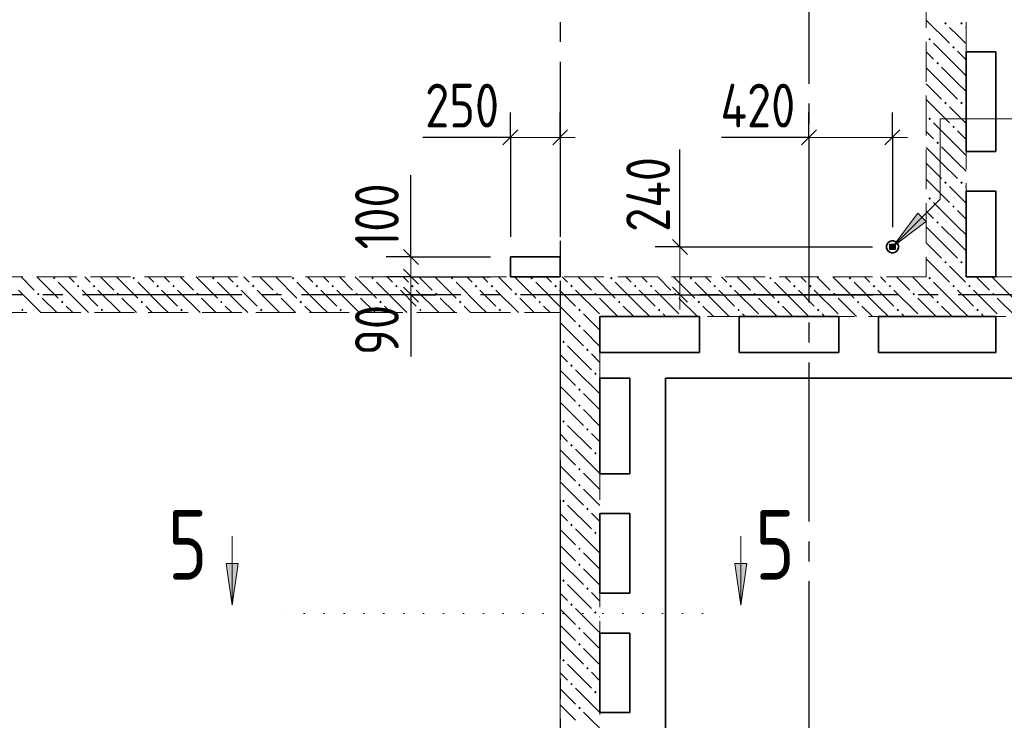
# Model space of a CAD drawing. Header units: millimetres. Extents: x 0 to 31317, y 0 to 42000.
# Tile 10 of 16: x 19108 to 24056, y 21492 to 25012. Entities that reach past the tile are written whole.
import ezdxf

# ---------------------------------------------------------------- set-up
doc = ezdxf.new("R2010")
doc.units = ezdxf.units.MM
for name, pattern in [('______2', [270, 200, -70]), ('______5', [1100, 800, -100, 100, -100]), ('______9', [100, 0, -100])]:
    doc.linetypes.add(name, pattern=pattern)
for name, color, linetype, lineweight in [('Standard', 7, 'Continuous', 25), ('Оси', 40, '______5', 18), ('Примечания', 7, 'Continuous', 25), ('Размерная выноска', 7, 'Continuous', 13), ('Узлы символ', 7, 'Continuous', 25)]:
    doc.layers.add(name, color=color, linetype=linetype, lineweight=lineweight)
doc.layers.add('ЖБ Перекрытие верхний уровень', color=7, linetype='Continuous', lineweight=25, true_color=0xe0e0ff)
doc.layers.add('ЖБ Стена верхний уровень', color=7, linetype='Continuous', lineweight=25, true_color=0x006e00)
doc.styles.add('GOST 2.304-81', font='txt')
doc.styles.add('ISOCPEUR', font='txt')

msp = doc.modelspace()

# ---------------------------------------------------------------- hatches: boundary and pattern name
at = {"layer": 'ЖБ Стена верхний уровень', "linetype": 'Continuous', "lineweight": 18, "transparency": 33554687}
for points in [[(23754.4, 24993.1), (23760.9, 24999.6), (23767.4, 24993.1), (23760.9, 24986.6)], [(23834.5, 24993.1), (23840.9, 24999.6), (23847.4, 24993.1), (23840.9, 24986.6)], [(23674.5, 24913.1), (23681, 24919.6), (23687.5, 24913.1), (23681, 24906.6)], [(23794.5, 24873.1), (23801, 24879.6), (23807.5, 24873.1), (23801, 24866.6)], [(23714.5, 24793.1), (23721, 24799.6), (23727.4, 24793.1), (23721, 24786.6)], [(23754.4, 24593.1), (23760.9, 24599.6), (23767.4, 24593.1), (23760.9, 24586.6)], [(23834.5, 24593.1), (23840.9, 24599.6), (23847.4, 24593.1), (23840.9, 24586.6)], [(23674.5, 24513.1), (23681, 24519.6), (23687.5, 24513.1), (23681, 24506.6)], [(23794.5, 24473.1), (23801, 24479.6), (23807.5, 24473.1), (23801, 24466.6)], [(23714.5, 24393.1), (23721, 24399.6), (23727.4, 24393.1), (23721, 24386.6)], [(23754.4, 24193.1), (23760.9, 24199.6), (23767.4, 24193.1), (23760.9, 24186.6)], [(23834.5, 24193.1), (23840.9, 24199.6), (23847.4, 24193.1), (23840.9, 24186.6)], [(23674.5, 24113.1), (23681, 24119.6), (23687.5, 24113.1), (23681, 24106.6)], [(23794.5, 24073.1), (23801, 24079.6), (23807.5, 24073.1), (23801, 24066.6)], [(23714.5, 23993.1), (23721, 23999.6), (23727.4, 23993.1), (23721, 23986.6)], [(23754.4, 23793.1), (23760.9, 23799.6), (23767.4, 23793.1), (23760.9, 23786.6)], [(23834.5, 23793.1), (23840.9, 23799.6), (23847.4, 23793.1), (23840.9, 23786.6)], [(19274.5, 23713.1), (19281, 23719.6), (19287.5, 23713.1), (19281, 23706.6)], [(19674.5, 23713.1), (19681, 23719.6), (19687.5, 23713.1), (19681, 23706.6)], [(20074.5, 23713.1), (20081, 23719.6), (20087.5, 23713.1), (20081, 23706.6)], [(20474.5, 23713.1), (20481, 23719.6), (20487.5, 23713.1), (20481, 23706.6)], [(20874.5, 23713.1), (20881, 23719.6), (20887.5, 23713.1), (20881, 23706.6)], [(21274.5, 23713.1), (21281, 23719.6), (21287.5, 23713.1), (21281, 23706.6)], [(21674.5, 23713.1), (21681, 23719.6), (21687.5, 23713.1), (21681, 23706.6)], [(22074.5, 23713.1), (22081, 23719.6), (22087.5, 23713.1), (22081, 23706.6)], [(22474.5, 23713.1), (22481, 23719.6), (22487.5, 23713.1), (22481, 23706.6)], [(22874.5, 23713.1), (22881, 23719.6), (22887.5, 23713.1), (22881, 23706.6)], [(23274.5, 23713.1), (23281, 23719.6), (23287.5, 23713.1), (23281, 23706.6)], [(23674.5, 23713.1), (23681, 23719.6), (23687.5, 23713.1), (23681, 23706.6)], [(19394.5, 23673.1), (19401, 23679.6), (19407.5, 23673.1), (19401, 23666.6)], [(19474.5, 23673.1), (19481, 23679.6), (19487.5, 23673.1), (19481, 23666.6)], [(19794.5, 23673.1), (19801, 23679.6), (19807.5, 23673.1), (19801, 23666.6)], [(19874.5, 23673.1), (19881, 23679.6), (19887.5, 23673.1), (19881, 23666.6)], [(20194.5, 23673.1), (20201, 23679.6), (20207.5, 23673.1), (20201, 23666.6)], [(20274.5, 23673.1), (20281, 23679.6), (20287.5, 23673.1), (20281, 23666.6)], [(20594.5, 23673.1), (20601, 23679.6), (20607.5, 23673.1), (20601, 23666.6)], [(20674.5, 23673.1), (20681, 23679.6), (20687.5, 23673.1), (20681, 23666.6)], [(20994.5, 23673.1), (21001, 23679.6), (21007.5, 23673.1), (21001, 23666.6)], [(21074.5, 23673.1), (21081, 23679.6), (21087.5, 23673.1), (21081, 23666.6)], [(21394.5, 23673.1), (21401, 23679.6), (21407.5, 23673.1), (21401, 23666.6)], [(21474.5, 23673.1), (21481, 23679.6), (21487.5, 23673.1), (21481, 23666.6)], [(21794.5, 23673.1), (21801, 23679.6), (21807.5, 23673.1), (21801, 23666.6)], [(21874.5, 23673.1), (21881, 23679.6), (21887.5, 23673.1), (21881, 23666.6)], [(22194.5, 23673.1), (22201, 23679.6), (22207.5, 23673.1), (22201, 23666.6)], [(22274.5, 23673.1), (22281, 23679.6), (22287.5, 23673.1), (22281, 23666.6)], [(22594.5, 23673.1), (22601, 23679.6), (22607.5, 23673.1), (22601, 23666.6)], [(22674.5, 23673.1), (22681, 23679.6), (22687.5, 23673.1), (22681, 23666.6)], [(22994.5, 23673.1), (23001, 23679.6), (23007.5, 23673.1), (23001, 23666.6)], [(23074.5, 23673.1), (23081, 23679.6), (23087.5, 23673.1), (23081, 23666.6)], [(23394.5, 23673.1), (23401, 23679.6), (23407.5, 23673.1), (23401, 23666.6)], [(23474.5, 23673.1), (23481, 23679.6), (23487.5, 23673.1), (23481, 23666.6)], [(23794.5, 23673.1), (23801, 23679.6), (23807.5, 23673.1), (23801, 23666.6)], [(23874.5, 23673.1), (23881, 23679.6), (23887.5, 23673.1), (23881, 23666.6)], [(19194.5, 23633.1), (19201, 23639.6), (19207.5, 23633.1), (19201, 23626.6)], [(19594.5, 23633.1), (19601, 23639.6), (19607.5, 23633.1), (19601, 23626.6)], [(19994.5, 23633.1), (20001, 23639.6), (20007.5, 23633.1), (20001, 23626.6)], [(20394.5, 23633.1), (20401, 23639.6), (20407.5, 23633.1), (20401, 23626.6)], [(20794.5, 23633.1), (20801, 23639.6), (20807.5, 23633.1), (20801, 23626.6)], [(21194.5, 23633.1), (21201, 23639.6), (21207.5, 23633.1), (21201, 23626.6)], [(21594.5, 23633.1), (21601, 23639.6), (21607.5, 23633.1), (21601, 23626.6)], [(21994.5, 23633.1), (22001, 23639.6), (22007.5, 23633.1), (22001, 23626.6)], [(22394.5, 23633.1), (22401, 23639.6), (22407.5, 23633.1), (22401, 23626.6)], [(22794.5, 23633.1), (22801, 23639.6), (22807.5, 23633.1), (22801, 23626.6)], [(23194.5, 23633.1), (23201, 23639.6), (23207.5, 23633.1), (23201, 23626.6)], [(23594.5, 23633.1), (23601, 23639.6), (23607.5, 23633.1), (23601, 23626.6)], [(23994.5, 23633.1), (24001, 23639.6), (24007.5, 23633.1), (24001, 23626.6)], [(19114.5, 23553.1), (19121, 23559.6), (19127.4, 23553.1), (19121, 23546.6)], [(19314.5, 23593.1), (19321, 23599.6), (19327.4, 23593.1), (19321, 23586.6)], [(19514.5, 23553.1), (19521, 23559.6), (19527.4, 23553.1), (19521, 23546.6)], [(19714.5, 23593.1), (19721, 23599.6), (19727.4, 23593.1), (19721, 23586.6)], [(19914.5, 23553.1), (19921, 23559.6), (19927.4, 23553.1), (19921, 23546.6)], [(20114.5, 23593.1), (20121, 23599.6), (20127.4, 23593.1), (20121, 23586.6)], [(20314.5, 23553.1), (20321, 23559.6), (20327.4, 23553.1), (20321, 23546.6)], [(20514.5, 23593.1), (20521, 23599.6), (20527.4, 23593.1), (20521, 23586.6)], [(20714.5, 23553.1), (20721, 23559.6), (20727.4, 23553.1), (20721, 23546.6)], [(20914.5, 23593.1), (20921, 23599.6), (20927.4, 23593.1), (20921, 23586.6)], [(21114.5, 23553.1), (21121, 23559.6), (21127.4, 23553.1), (21121, 23546.6)], [(21314.5, 23593.1), (21321, 23599.6), (21327.4, 23593.1), (21321, 23586.6)], [(21514.5, 23553.1), (21521, 23559.6), (21527.4, 23553.1), (21521, 23546.6)], [(21714.5, 23593.1), (21721, 23599.6), (21727.4, 23593.1), (21721, 23586.6)], [(21914.5, 23553.1), (21921, 23559.6), (21927.4, 23553.1), (21921, 23546.6)], [(22114.5, 23593.1), (22121, 23599.6), (22127.4, 23593.1), (22121, 23586.6)], [(22314.5, 23553.1), (22321, 23559.6), (22327.4, 23553.1), (22321, 23546.6)], [(22514.5, 23593.1), (22521, 23599.6), (22527.4, 23593.1), (22521, 23586.6)], [(22714.5, 23553.1), (22721, 23559.6), (22727.4, 23553.1), (22721, 23546.6)], [(22914.5, 23593.1), (22921, 23599.6), (22927.4, 23593.1), (22921, 23586.6)], [(23114.5, 23553.1), (23121, 23559.6), (23127.4, 23553.1), (23121, 23546.6)], [(23314.5, 23593.1), (23321, 23599.6), (23327.4, 23593.1), (23321, 23586.6)], [(23514.5, 23553.1), (23521, 23559.6), (23527.4, 23553.1), (23521, 23546.6)], [(23714.5, 23593.1), (23721, 23599.6), (23727.4, 23593.1), (23721, 23586.6)], [(23914.5, 23553.1), (23921, 23559.6), (23927.4, 23553.1), (23921, 23546.6)], [(21914.5, 23473.1), (21921, 23479.6), (21927.4, 23473.1), (21921, 23466.6)], [(21834.5, 23393.1), (21840.9, 23399.6), (21847.4, 23393.1), (21840.9, 23386.6)], [(21954.4, 23353.1), (21960.9, 23359.6), (21967.4, 23353.1), (21960.9, 23346.6)], [(21874.5, 23273.1), (21881, 23279.6), (21887.5, 23273.1), (21881, 23266.6)], [(21994.5, 23233.1), (22001, 23239.6), (22007.5, 23233.1), (22001, 23226.6)], [(21914.5, 23153.1), (21921, 23159.6), (21927.4, 23153.1), (21921, 23146.6)], [(21914.5, 23073.1), (21921, 23079.6), (21927.4, 23073.1), (21921, 23066.6)], [(21834.5, 22993.1), (21840.9, 22999.6), (21847.4, 22993.1), (21840.9, 22986.6)], [(21954.4, 22953.1), (21960.9, 22959.6), (21967.4, 22953.1), (21960.9, 22946.6)], [(21874.5, 22873.1), (21881, 22879.6), (21887.5, 22873.1), (21881, 22866.6)], [(21994.5, 22833.1), (22001, 22839.6), (22007.5, 22833.1), (22001, 22826.6)], [(21914.5, 22753.1), (21921, 22759.6), (21927.4, 22753.1), (21921, 22746.6)], [(21914.5, 22673.1), (21921, 22679.6), (21927.4, 22673.1), (21921, 22666.6)], [(21834.5, 22593.1), (21840.9, 22599.6), (21847.4, 22593.1), (21840.9, 22586.6)], [(21954.4, 22553.1), (21960.9, 22559.6), (21967.4, 22553.1), (21960.9, 22546.6)], [(21874.5, 22473.1), (21881, 22479.6), (21887.5, 22473.1), (21881, 22466.6)], [(21994.5, 22433.1), (22001, 22439.6), (22007.5, 22433.1), (22001, 22426.6)], [(21914.5, 22353.1), (21921, 22359.6), (21927.4, 22353.1), (21921, 22346.6)], [(21914.5, 22273.1), (21921, 22279.6), (21927.4, 22273.1), (21921, 22266.6)], [(21834.5, 22193.1), (21840.9, 22199.6), (21847.4, 22193.1), (21840.9, 22186.6)], [(21954.4, 22153.1), (21960.9, 22159.6), (21967.4, 22153.1), (21960.9, 22146.6)], [(21874.5, 22073.1), (21881, 22079.6), (21887.5, 22073.1), (21881, 22066.6)], [(21994.5, 22033.1), (22001, 22039.6), (22007.5, 22033.1), (22001, 22026.6)], [(21914.5, 21953.1), (21921, 21959.6), (21927.4, 21953.1), (21921, 21946.6)], [(21914.5, 21873.1), (21921, 21879.6), (21927.4, 21873.1), (21921, 21866.6)], [(21834.5, 21793.1), (21840.9, 21799.6), (21847.4, 21793.1), (21840.9, 21786.6)], [(21954.4, 21753.1), (21960.9, 21759.6), (21967.4, 21753.1), (21960.9, 21746.6)], [(21874.5, 21673.1), (21881, 21679.6), (21887.5, 21673.1), (21881, 21666.6)], [(21994.5, 21633.1), (22001, 21639.6), (22007.5, 21633.1), (22001, 21626.6)], [(21914.5, 21553.1), (21921, 21559.6), (21927.4, 21553.1), (21921, 21546.6)]]:
    msp.add_hatch(color=7, dxfattribs=at).paths.add_polyline_path(points, flags=16)
at = {"layer": 'Примечания', "linetype": 'Continuous', "lineweight": 13, "transparency": 33554687}
msp.add_hatch(color=7, dxfattribs=at).paths.add_polyline_path([(23621.3, 24039.7), (23494, 23870), (23663.7, 23997.3)])
at = {"layer": 'Узлы символ', "linetype": 'Continuous', "lineweight": 13, "transparency": 33554687}
for points in [[(20205.8, 22279.9), (20175.8, 22069.9), (20145.8, 22279.9)], [(22762.6, 22279.9), (22732.6, 22069.9), (22702.6, 22279.9)]]:
    msp.add_hatch(color=7, dxfattribs=at).paths.add_polyline_path(points, flags=16)

# ---------------------------------------------------------------- linework, layer by layer
at = {"layer": 'Standard', "color": 251, "linetype": 'Continuous', "lineweight": -3, "true_color": 0x656565, "transparency": 33554687}
for p, q in [((21574, 24420), (21574, 24545)), ((21824, 24420), (21824, 24545)), ((23074, 24420), (23074, 24545)), ((23494, 24420), (23494, 24545)), ((21574, 24420), (21574, 24295)), ((21574, 24420), (21574, 23920)), ((21824, 24420), (21824, 24295)), ((21824, 24420), (21824, 23920)), ((23074, 24420), (23074, 24295)), ((23074, 24420), (23074, 23970)), ((23494, 24420), (23494, 24295)), ((23494, 24420), (23494, 23970)), ((22426.1, 23870), (22301.1, 23870)), ((22426.1, 23870), (22551.1, 23870)), ((22426.1, 23870), (23394, 23870)), ((21074, 23820), (20949, 23820)), ((21074, 23820), (21199, 23820)), ((21074, 23820), (21474, 23820)), ((21074, 23720), (20949, 23720)), ((21074, 23720), (21199, 23720)), ((21074, 23720), (21474, 23720)), ((21074, 23630), (20949, 23630)), ((21074, 23630), (21199, 23630)), ((21074, 23630), (21074, 23630)), ((22426.1, 23630), (22301.1, 23630)), ((22426.1, 23630), (22551.1, 23630)), ((22426.1, 23630), (23394, 23630))]:
    msp.add_line(p, q, dxfattribs=at)
at = {"layer": 'Standard', "color": 7, "linetype": 'Continuous', "lineweight": 25, "transparency": 33554687}
for p, q in [((21611.5, 24457.5), (21536.5, 24382.5)), ((21861.5, 24457.5), (21786.5, 24382.5)), ((23111.5, 24457.5), (23036.5, 24382.5)), ((23531.5, 24457.5), (23456.5, 24382.5)), ((22388.6, 23907.5), (22463.6, 23832.5)), ((21036.5, 23857.5), (21111.5, 23782.5)), ((21036.5, 23757.5), (21111.5, 23682.5)), ((21036.5, 23667.5), (21111.5, 23592.5)), ((22388.6, 23667.5), (22463.6, 23592.5))]:
    msp.add_line(p, q, dxfattribs=at)
at = {"layer": 'Standard', "color": 7, "linetype": 'Continuous', "lineweight": 13, "transparency": 33554687}
for p, q in [((21574, 24420), (21499, 24420)), ((21824, 24420), (21574, 24420)), ((21824, 24420), (21899, 24420)), ((23074, 24420), (22999, 24420)), ((23494, 24420), (23074, 24420)), ((23494, 24420), (23569, 24420)), ((22426.1, 23870), (22426.1, 23945)), ((21074, 23820), (21074, 23895)), ((22426.1, 23870), (22426.1, 23630)), ((21074, 23820), (21074, 23720)), ((21074, 23720), (21074, 23630)), ((21074, 23630), (21074, 23555)), ((22426.1, 23630), (22426.1, 23555))]:
    msp.add_line(p, q, dxfattribs=at)
at = {"layer": 'ЖБ Перекрытие верхний уровень', "color": 7, "linetype": 'Continuous', "lineweight": 35, "transparency": 33554687}
for p, q in [((23864, 24850), (24014, 24850)), ((23864, 24350), (23864, 24850)), ((24014, 24850), (24014, 24350)), ((24014, 24350), (23864, 24350)), ((23864, 23720), (23864, 24150)), ((23864, 24150), (24014, 24150)), ((24014, 24150), (24014, 23720)), ((23467.1, 23883.7), (23464.1, 23874.7)), ((23464.1, 23874.7), (23464.1, 23865.3)), ((23464.1, 23865.3), (23467.1, 23856.3)), ((23472.6, 23891.4), (23467.1, 23883.7)), ((23467.1, 23856.3), (23472.6, 23848.6)), ((23480.3, 23897), (23472.6, 23891.4)), ((23489.3, 23899.9), (23480.3, 23897)), ((23498.7, 23899.9), (23489.3, 23899.9)), ((23507.7, 23897), (23498.7, 23899.9)), ((23515.4, 23891.4), (23507.7, 23897)), ((23521, 23883.7), (23515.4, 23891.4)), ((23515.4, 23848.6), (23521, 23856.3)), ((23523.9, 23874.7), (23521, 23883.7)), ((23521, 23856.3), (23523.9, 23865.3)), ((23523.9, 23865.3), (23523.9, 23874.7)), ((21824, 23820), (21574, 23820)), ((21574, 23820), (21574, 23720)), ((21824, 23720), (21824, 23820)), ((23472.6, 23848.6), (23480.3, 23843.1)), ((23480.3, 23843.1), (23489.3, 23840.1)), ((23489.3, 23840.1), (23498.7, 23840.1)), ((23498.7, 23840.1), (23507.7, 23843.1)), ((23507.7, 23843.1), (23515.4, 23848.6)), ((21574, 23720), (21824, 23720)), ((24014, 23720), (23864, 23720)), ((22024, 23340), (22024, 23520)), ((22024, 23520), (22524, 23520)), ((22524, 23520), (22524, 23340)), ((22724, 23340), (22724, 23520)), ((22724, 23520), (23224, 23520)), ((23224, 23520), (23224, 23340)), ((23424, 23520), (24014, 23520)), ((23424, 23340), (23424, 23520)), ((24014, 23520), (24014, 23340)), ((22524, 23340), (22024, 23340)), ((23224, 23340), (22724, 23340)), ((24014, 23340), (23424, 23340)), ((22024, 22730), (22024, 23210)), ((22024, 23210), (22174, 23210)), ((22174, 23210), (22174, 22730)), ((22354, 16930), (22354, 23210)), ((22354, 23210), (26324, 23210)), ((22174, 22730), (22024, 22730)), ((22024, 22130), (22024, 22530)), ((22024, 22530), (22174, 22530)), ((22174, 22530), (22174, 22130)), ((22174, 22130), (22024, 22130)), ((22024, 21530), (22024, 21930)), ((22024, 21930), (22174, 21930)), ((22174, 21930), (22174, 21530)), ((22174, 21530), (22024, 21530))]:
    msp.add_line(p, q, dxfattribs=at)
at = {"layer": 'ЖБ Перекрытие верхний уровень', "color": 7, "linetype": 'Continuous', "lineweight": 25, "transparency": 33554687}
for points in [[(23480.7, 23883.3), (23507.3, 23883.3), (23507.3, 23856.7), (23480.7, 23856.7), (23480.7, 23883.3)], [(23505.7, 23858.3), (23482.3, 23858.3), (23482.3, 23881.7), (23505.7, 23881.7), (23505.7, 23858.3)], [(23484, 23880), (23504, 23880), (23504, 23880), (23484, 23880), (23484, 23880), (23484, 23860), (23504, 23860), (23504, 23880), (23484, 23880)], [(23485.7, 23878.3), (23502.3, 23878.3), (23502.3, 23878.3), (23485.7, 23878.3), (23485.7, 23878.3), (23485.7, 23861.7), (23502.3, 23861.7), (23502.3, 23878.3), (23485.7, 23878.3)], [(23487.3, 23876.7), (23500.7, 23876.7), (23500.7, 23876.7), (23487.3, 23876.7), (23487.3, 23876.7), (23487.3, 23863.3), (23500.7, 23863.3), (23500.7, 23876.7), (23487.3, 23876.7)], [(23489, 23875), (23499, 23875), (23499, 23865), (23489, 23865), (23489, 23875)], [(23497.3, 23866.7), (23490.7, 23866.7), (23490.7, 23873.3), (23497.3, 23873.3), (23497.3, 23866.7)], [(23492.3, 23871.7), (23495.7, 23871.7), (23495.7, 23868.3), (23492.3, 23868.3), (23492.3, 23871.7)]]:
    msp.add_lwpolyline(points, dxfattribs=at)
at = {"layer": 'ЖБ Стена верхний уровень', "color": 251, "linetype": '______2', "lineweight": 13, "true_color": 0x656565, "transparency": 33554687}
for p, q in [((23664, 26250), (23664, 23720)), ((23864, 23720), (23864, 26250)), ((21824, 23720), (16924, 23720)), ((23664, 23720), (21824, 23720)), ((26324, 23720), (23864, 23720)), ((16244, 23540), (21824, 23540)), ((21824, 23540), (21824, 23520)), ((21824, 23520), (21824, 17130)), ((22024, 16930), (22024, 23520)), ((22024, 23520), (23664, 23520)), ((23664, 23520), (23864, 23520)), ((23864, 23520), (26324, 23520))]:
    msp.add_line(p, q, dxfattribs=at)
at = {"layer": 'ЖБ Стена верхний уровень', "color": 9, "linetype": 'Continuous', "lineweight": 18, "true_color": 0xc7c7c7, "transparency": 33554687}
for p, q in [((23664, 25010.1), (23781, 24893.1)), ((23821, 24933.1), (23781, 24973.1)), ((23860.9, 24973.1), (23864, 24970.1)), ((23821, 24773.1), (23701, 24893.1)), ((23860.9, 24893.1), (23821, 24933.1)), ((23664, 24850.1), (23701, 24813.1)), ((23821, 24853.1), (23864, 24810.1)), ((23740.9, 24693.1), (23664, 24770.1)), ((23740.9, 24773.1), (23821, 24693.1)), ((23821, 24773.1), (23864, 24730.1)), ((23664, 24690.1), (23740.9, 24613.1)), ((23740.9, 24693.1), (23821, 24613.1)), ((23821, 24693.1), (23864, 24650.1)), ((23664, 24610.1), (23781, 24493.1)), ((23821, 24533.1), (23781, 24573.1)), ((23860.9, 24573.1), (23864, 24570.1)), ((23860.9, 24493.1), (23821, 24533.1)), ((23664, 24450.1), (23701, 24413.1)), ((23821, 24373.1), (23701, 24493.1)), ((23821, 24453.1), (23864, 24410.1)), ((23740.9, 24293.1), (23664, 24370.1)), ((23740.9, 24373.1), (23821, 24293.1)), ((23821, 24373.1), (23864, 24330.1)), ((23664, 24290.1), (23740.9, 24213.1)), ((23740.9, 24293.1), (23821, 24213.1)), ((23821, 24293.1), (23864, 24250.1)), ((23664, 24210.1), (23781, 24093.1)), ((23821, 24133.1), (23781, 24173.1)), ((23860.9, 24173.1), (23864, 24170.1)), ((23860.9, 24093.1), (23821, 24133.1)), ((23821, 23973.1), (23701, 24093.1)), ((23821, 24053.1), (23864, 24010.1)), ((23664, 24050.1), (23701, 24013.1)), ((23740.9, 23893.1), (23664, 23970.1)), ((23740.9, 23973.1), (23821, 23893.1)), ((23821, 23973.1), (23864, 23930.1)), ((23664, 23890.1), (23740.9, 23813.1)), ((23740.9, 23893.1), (23821, 23813.1)), ((23821, 23893.1), (23864, 23850.1)), ((23664, 23810.1), (23781, 23693.1)), ((23821, 23733.1), (23781, 23773.1)), ((23860.9, 23773.1), (23864, 23770.1)), ((19114.1, 23720), (19181, 23653.1)), ((19194.1, 23720), (19301, 23613.1)), ((19354.1, 23720), (19381, 23693.1)), ((19460.9, 23693.1), (19434.1, 23720)), ((19514.1, 23720), (19581, 23653.1)), ((19594.1, 23720), (19701, 23613.1)), ((19754.1, 23720), (19781, 23693.1)), ((19860.9, 23693.1), (19834.1, 23720)), ((19914.1, 23720), (19981, 23653.1)), ((19994.1, 23720), (20101, 23613.1)), ((20154.1, 23720), (20181, 23693.1)), ((20260.9, 23693.1), (20234.1, 23720)), ((20314.1, 23720), (20381, 23653.1)), ((20394.1, 23720), (20501, 23613.1)), ((20554.1, 23720), (20581, 23693.1)), ((20660.9, 23693.1), (20634.1, 23720)), ((20714.1, 23720), (20781, 23653.1)), ((20794.1, 23720), (20901, 23613.1)), ((20954.1, 23720), (20981, 23693.1)), ((21060.9, 23693.1), (21034.1, 23720)), ((21114.1, 23720), (21181, 23653.1)), ((21194.1, 23720), (21301, 23613.1)), ((21354.1, 23720), (21381, 23693.1)), ((21460.9, 23693.1), (21434.1, 23720)), ((21514.1, 23720), (21581, 23653.1)), ((21594.1, 23720), (21701, 23613.1)), ((21754.1, 23720), (21781, 23693.1)), ((21860.9, 23693.1), (21834.1, 23720)), ((21914.1, 23720), (21981, 23653.1)), ((21994.1, 23720), (22101, 23613.1)), ((22154.1, 23720), (22181, 23693.1)), ((22260.9, 23693.1), (22234.1, 23720)), ((22314.1, 23720), (22381, 23653.1)), ((22394.1, 23720), (22501, 23613.1)), ((22554.1, 23720), (22581, 23693.1)), ((22660.9, 23693.1), (22634.1, 23720)), ((22714.1, 23720), (22781, 23653.1)), ((22794.1, 23720), (22901, 23613.1)), ((22954.1, 23720), (22981, 23693.1)), ((23060.9, 23693.1), (23034.1, 23720)), ((23114.1, 23720), (23181, 23653.1)), ((23194.1, 23720), (23301, 23613.1)), ((23354.1, 23720), (23381, 23693.1)), ((23460.9, 23693.1), (23434.1, 23720)), ((23514.1, 23720), (23581, 23653.1)), ((23594.1, 23720), (23664, 23650.1)), ((23860.9, 23693.1), (23821, 23733.1)), ((23914.1, 23720), (23981, 23653.1)), ((23994.1, 23720), (24101, 23613.1)), ((19421, 23573.1), (19301, 23693.1)), ((19821, 23573.1), (19701, 23693.1)), ((20221, 23573.1), (20101, 23693.1)), ((20621, 23573.1), (20501, 23693.1)), ((21021, 23573.1), (20901, 23693.1)), ((21421, 23573.1), (21301, 23693.1)), ((21821, 23573.1), (21701, 23693.1)), ((22221, 23573.1), (22101, 23693.1)), ((22621, 23573.1), (22501, 23693.1)), ((23021, 23573.1), (22901, 23693.1)), ((23421, 23573.1), (23301, 23693.1)), ((23821, 23573.1), (23701, 23693.1)), ((19101, 23653.1), (19214.1, 23540)), ((19294.1, 23540), (19221, 23613.1)), ((19421, 23653.1), (19501, 23573.1)), ((19501, 23653.1), (19614.1, 23540)), ((19694.1, 23540), (19621, 23613.1)), ((19821, 23653.1), (19901, 23573.1)), ((19901, 23653.1), (20014.1, 23540)), ((20094.1, 23540), (20021, 23613.1)), ((20221, 23653.1), (20301, 23573.1)), ((20301, 23653.1), (20414.1, 23540)), ((20494.1, 23540), (20421, 23613.1)), ((20621, 23653.1), (20701, 23573.1)), ((20701, 23653.1), (20814.1, 23540)), ((20894.1, 23540), (20821, 23613.1)), ((21021, 23653.1), (21101, 23573.1)), ((21101, 23653.1), (21214.1, 23540)), ((21294.1, 23540), (21221, 23613.1)), ((21421, 23653.1), (21501, 23573.1)), ((21501, 23653.1), (21614.1, 23540)), ((21694.1, 23540), (21621, 23613.1)), ((21821, 23653.1), (21824, 23650.1)), ((21824, 23650.1), (21901, 23573.1)), ((21901, 23653.1), (22021, 23533.1)), ((22114.1, 23520), (22021, 23613.1)), ((22221, 23653.1), (22301, 23573.1)), ((22301, 23653.1), (22421, 23533.1)), ((22514.1, 23520), (22421, 23613.1)), ((22621, 23653.1), (22701, 23573.1)), ((22701, 23653.1), (22821, 23533.1)), ((22914.1, 23520), (22821, 23613.1)), ((23021, 23653.1), (23101, 23573.1)), ((23101, 23653.1), (23221, 23533.1)), ((23314.1, 23520), (23221, 23613.1)), ((23421, 23653.1), (23501, 23573.1)), ((23501, 23653.1), (23621, 23533.1)), ((23664, 23570.1), (23621, 23613.1)), ((23664, 23650.1), (23701, 23613.1)), ((23821, 23653.1), (23864, 23610.1)), ((23864, 23610.1), (23901, 23573.1)), ((23901, 23653.1), (24021, 23533.1)), ((24114.1, 23520), (24021, 23613.1)), ((19340.9, 23573.1), (19374.1, 23540)), ((19421, 23573.1), (19454.1, 23540)), ((19740.9, 23573.1), (19774.1, 23540)), ((19821, 23573.1), (19854.1, 23540)), ((20140.9, 23573.1), (20174.1, 23540)), ((20221, 23573.1), (20254.1, 23540)), ((20540.9, 23573.1), (20574.1, 23540)), ((20621, 23573.1), (20654.1, 23540)), ((20940.9, 23573.1), (20974.1, 23540)), ((21021, 23573.1), (21054.1, 23540)), ((21340.9, 23573.1), (21374.1, 23540)), ((21421, 23573.1), (21454.1, 23540)), ((21740.9, 23573.1), (21774.1, 23540)), ((21821, 23573.1), (21824, 23570.1)), ((21824, 23570.1), (21874.1, 23520)), ((22140.9, 23573.1), (22194.1, 23520)), ((22221, 23573.1), (22274.1, 23520)), ((22540.9, 23573.1), (22594.1, 23520)), ((22621, 23573.1), (22674.1, 23520)), ((22940.9, 23573.1), (22994.1, 23520)), ((23021, 23573.1), (23074.1, 23520)), ((23340.9, 23573.1), (23394.1, 23520)), ((23421, 23573.1), (23474.1, 23520)), ((23714.1, 23520), (23664, 23570.1)), ((23740.9, 23573.1), (23794.1, 23520)), ((23821, 23573.1), (23864, 23530.1)), ((21874.1, 23520), (21901, 23493.1)), ((21954.1, 23520), (21940.9, 23533.1)), ((21981, 23493.1), (21954.1, 23520)), ((22354.1, 23520), (22340.9, 23533.1)), ((22754.1, 23520), (22740.9, 23533.1)), ((23154.1, 23520), (23140.9, 23533.1)), ((23554.1, 23520), (23540.9, 23533.1)), ((23864, 23530.1), (23874.1, 23520)), ((23954.1, 23520), (23940.9, 23533.1)), ((21824, 23490.1), (21940.9, 23373.1)), ((22021, 23453.1), (21981, 23493.1)), ((21940.9, 23453.1), (22024, 23370.1)), ((21860.9, 23373.1), (21981, 23253.1)), ((21860.9, 23293.1), (21824, 23330.1)), ((21981, 23333.1), (22024, 23290.1)), ((21824, 23250.1), (21901, 23173.1)), ((21901, 23253.1), (22021, 23133.1)), ((22024, 23210.1), (22021, 23213.1)), ((21824, 23170.1), (21901, 23093.1)), ((21981, 23093.1), (21940.9, 23133.1)), ((21824, 23090.1), (21940.9, 22973.1)), ((22021, 23053.1), (21981, 23093.1)), ((21940.9, 23053.1), (22024, 22970.1)), ((21860.9, 22973.1), (21981, 22853.1)), ((21860.9, 22893.1), (21824, 22930.1)), ((21981, 22933.1), (22024, 22890.1)), ((21824, 22850.1), (21901, 22773.1)), ((21901, 22853.1), (22021, 22733.1)), ((21824, 22770.1), (21901, 22693.1)), ((22024, 22810.1), (22021, 22813.1)), ((21981, 22693.1), (21940.9, 22733.1)), ((21824, 22690.1), (21940.9, 22573.1)), ((22021, 22653.1), (21981, 22693.1)), ((21940.9, 22653.1), (22024, 22570.1)), ((21860.9, 22573.1), (21981, 22453.1)), ((21860.9, 22493.1), (21824, 22530.1)), ((21981, 22533.1), (22024, 22490.1)), ((21824, 22450.1), (21901, 22373.1)), ((21901, 22453.1), (22021, 22333.1)), ((21824, 22370.1), (21901, 22293.1)), ((22024, 22410.1), (22021, 22413.1)), ((21981, 22293.1), (21940.9, 22333.1)), ((21824, 22290.1), (21940.9, 22173.1)), ((22021, 22253.1), (21981, 22293.1)), ((21940.9, 22253.1), (22024, 22170.1)), ((21860.9, 22173.1), (21981, 22053.1)), ((21860.9, 22093.1), (21824, 22130.1)), ((21981, 22133.1), (22024, 22090.1)), ((21824, 22050.1), (21901, 21973.1)), ((21901, 22053.1), (22021, 21933.1)), ((22024, 22010.1), (22021, 22013.1)), ((21824, 21970.1), (21901, 21893.1)), ((21981, 21893.1), (21940.9, 21933.1)), ((21824, 21890.1), (21940.9, 21773.1)), ((22021, 21853.1), (21981, 21893.1)), ((21940.9, 21853.1), (22024, 21770.1)), ((21860.9, 21693.1), (21824, 21730.1)), ((21860.9, 21773.1), (21981, 21653.1)), ((21981, 21733.1), (22024, 21690.1)), ((21824, 21650.1), (21901, 21573.1)), ((21901, 21653.1), (22021, 21533.1)), ((22024, 21610.1), (22021, 21613.1)), ((21824, 21570.1), (21901, 21493.1)), ((21981, 21493.1), (21940.9, 21533.1)), ((22021, 21453.1), (21981, 21493.1))]:
    msp.add_line(p, q, dxfattribs=at)
at = {"layer": 'Оси', "color": 8, "linetype": '______5', "lineweight": -3, "transparency": 33554687}
for p, q in [((21824, 39100), (21824, 14930)), ((23074, 32090), (23074, 14930)), ((26824, 23630), (4600, 23630))]:
    msp.add_line(p, q, dxfattribs=at)
at = {"layer": 'Примечания', "color": 7, "linetype": 'Continuous', "lineweight": 13, "transparency": 33554687}
for p, q in [((23621.3, 24039.7), (23494, 23870)), ((23663.7, 23997.3), (23621.3, 24039.7)), ((23642.5, 24018.5), (23653.1, 24029.1)), ((23494, 23870), (23663.7, 23997.3)), ((23494, 23870), (23494, 23870)), ((23494, 23870), (23494, 23870)), ((23494, 23870), (23494, 23870))]:
    msp.add_line(p, q, dxfattribs=at)
msp.add_lwpolyline([(25933.8, 24513.6), (23733.8, 24513.6), (23733.8, 24109.8), (23494, 23870)], dxfattribs=at)
at = {"layer": 'Размерная выноска', "color": 7, "linetype": 'Continuous', "lineweight": 25, "transparency": 33554687}
for p, q in [((21574, 24420), (21134, 24420)), ((23074, 24420), (22634, 24420)), ((22426.1, 23870), (22426.1, 24360)), ((21074, 23820), (21074, 24230)), ((21074, 23630), (21074, 23320))]:
    msp.add_line(p, q, dxfattribs=at)
at = {"layer": 'Узлы символ', "color": 7, "linetype": 'Continuous', "lineweight": 13, "transparency": 33554687}
for p, q in [((20175.8, 22069.9), (20175.8, 22417.4)), ((22732.6, 22069.9), (22732.6, 22417.4)), ((20175.8, 22069.9), (20145.8, 22279.9)), ((20145.8, 22279.9), (20205.8, 22279.9)), ((20175.8, 22279.9), (20175.8, 22294.9)), ((20205.8, 22279.9), (20175.8, 22069.9)), ((22732.6, 22069.9), (22702.6, 22279.9)), ((22702.6, 22279.9), (22762.6, 22279.9)), ((22732.6, 22279.9), (22732.6, 22294.9)), ((22762.6, 22279.9), (22732.6, 22069.9)), ((20175.8, 22069.9), (20175.8, 22069.9)), ((20175.8, 22069.9), (20175.8, 22069.9)), ((20175.8, 22069.9), (20175.8, 22069.9)), ((22732.6, 22069.9), (22732.6, 22069.9)), ((22732.6, 22069.9), (22732.6, 22069.9)), ((22732.6, 22069.9), (22732.6, 22069.9))]:
    msp.add_line(p, q, dxfattribs=at)
at = {"layer": 'Узлы символ', "color": 7, "linetype": '______9', "lineweight": 13, "transparency": 33554687}
msp.add_line((22539.3, 22028.1), (20398.8, 22028.1), dxfattribs=at)

# ---------------------------------------------------------------- texts
at = {"layer": 'Standard', "color": 7, "linetype": 'Continuous', "lineweight": 25, "transparency": 33554687, "char_height": 220, "attachment_point": 7, "style": 'GOST 2.304-81'}
for s, insert, width in [('250', (21145.5, 24470), 516.39), ('420', (22629.9, 24470), 531.96)]:
    msp.add_mtext(s, dxfattribs=dict(at, insert=insert, width=width))
at = {"layer": 'Standard', "color": 7, "linetype": 'Continuous', "lineweight": 25, "transparency": 33554687, "char_height": 220, "attachment_point": 7, "rotation": 90, "style": 'GOST 2.304-81'}
for s, insert, width in [('240', (22376.1, 23945.9), 531.967), ('100', (21012.9, 23857.5), 485.079), ('90', (21012.9, 23326.6), 391.317)]:
    msp.add_mtext(s, dxfattribs=dict(at, insert=insert, width=width))
at = {"layer": 'Узлы символ', "color": 7, "linetype": 'Continuous', "lineweight": 35, "transparency": 33554687, "char_height": 350, "width": 380.809, "attachment_point": 7, "style": 'ISOCPEUR'}
for insert in [(19852.2, 22198.3), (22804, 22198.3)]:
    msp.add_mtext('\\W0.78;5', dxfattribs=dict(at, insert=insert))

doc.saveas('drawing.dxf')
